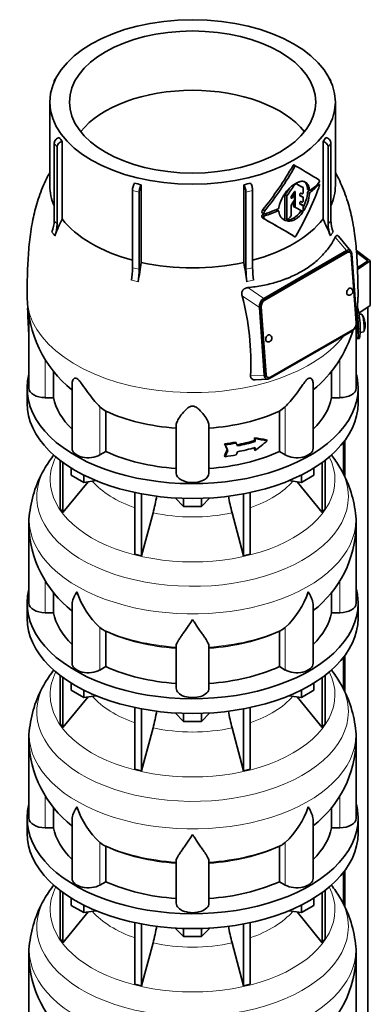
# Model space of a CAD drawing. Header units: millimetres. Extents: x 160 to 756, y -1422 to 1490.
# Tile 6 of 17: x 564 to 756, y -816 to -274. Entities that reach past the tile are written whole.
import ezdxf

# ---------------------------------------------------------------- set-up
doc = ezdxf.new("R2010")
doc.units = ezdxf.units.MM
for name, color, linetype in [('LOW_134-6', 7, 'Continuous'), ('M5X8_UNI7687', 7, 'Continuous'), ('VSI134_DIFFUSORE', 7, 'Continuous'), ('VSI134_TERMINALE', 7, 'Continuous'), ('VSI134_TESTATA', 7, 'Continuous')]:
    doc.layers.add(name, color=color, linetype=linetype)

# ---------------------------------------------------------------- blocks, each defined once
blk = doc.blocks.new('SE4')
at = {"layer": 'LOW_134-6', "color": 7, "linetype": 'Continuous', "lineweight": 35}
for p, q in [((755.04, -1155.12), (755.04, -432.18)), ((741.54, -506.69), (741.54, -523.98)), ((742.3, -505.7), (742.3, -525.54)), ((741.54, -625.08), (741.54, -642.37)), ((742.3, -624.09), (742.3, -643.93)), ((742.3, -742.48), (742.3, -762.32)), ((741.54, -743.47), (741.54, -760.77))]:
    blk.add_line(p, q, dxfattribs=at)
at = {"layer": 'M5X8_UNI7687', "color": 7, "linetype": 'Continuous', "lineweight": 35}
for p, q in [((751.43, -436.03), (750.13, -436.15)), ((750.7, -446.11), (752.63, -445.82))]:
    blk.add_line(p, q, dxfattribs=at)
for centre, radius, start, end in [((743.52, -441.97), 10, 16.6957, 35.0127), ((743.52, -441.97), 10, 338.98, 357.2751), ((743.52, -441.97), 10, 12.5976, 13.5278), ((1119.62, -385.41), 370.34, 188.5064, 188.6141)]:
    blk.add_arc(centre, radius, start, end, dxfattribs=at)
for centre, major_axis, ratio, start_param, end_param in [((752.03, -440.93), (0.6, -4.89), 0.169759, 0.004788, 3.136805), ((743.5, -441.88), (-9.78, -2.08), 0.810411, 3.163117, 3.206609), ((743.53, -442.09), (-9.94, -1.06), 0.589949, 3.053564, 3.168123), ((745.04, -439.97), (7.36, -5.62), 0.747167, 0.443437, 0.593129)]:
    blk.add_ellipse(centre, major_axis=major_axis, ratio=ratio, start_param=start_param, end_param=end_param, dxfattribs=at)
at = {"layer": 'VSI134_DIFFUSORE', "color": 7, "linetype": 'Continuous', "lineweight": 35}
for p, q in [((567.62, -476.88), (567.62, -485.05)), ((749.62, -485.05), (749.62, -476.88)), ((585.79, -516.55), (585.79, -543.23)), ((587.32, -517.7), (587.32, -545.36)), ((729.91, -517.7), (729.91, -545.36)), ((731.44, -516.55), (731.44, -543.23)), ((591.86, -524.81), (591.86, -520.75)), ((598.8, -528.82), (591.86, -524.81)), ((598.8, -528.82), (598.8, -524.64)), ((718.43, -528.82), (718.43, -524.64)), ((725.37, -524.81), (718.43, -528.82)), ((725.37, -524.81), (725.37, -520.75)), ((587.32, -545.36), (601.18, -528.45)), ((605.62, -527.76), (598.8, -528.82)), ((718.43, -528.82), (711.61, -527.76)), ((716.05, -528.45), (729.91, -545.36)), ((626.92, -534.3), (626.92, -568.23)), ((630.61, -535.04), (630.61, -569.11)), ((686.62, -535.04), (686.62, -569.11)), ((690.31, -534.3), (690.31, -568.23)), ((653.71, -541.95), (649.06, -537.3)), ((653.71, -541.95), (653.71, -537.51)), ((663.52, -541.95), (653.71, -541.95)), ((668.17, -537.3), (663.52, -541.95)), ((663.52, -541.95), (663.52, -537.51)), ((585.79, -543.23), (587.32, -545.36)), ((630.61, -569.11), (636.89, -545.49)), ((680.34, -545.49), (686.62, -569.11)), ((729.91, -545.36), (731.44, -543.23)), ((568.62, -552.22), (568.62, -595.28)), ((748.62, -595.28), (748.62, -552.22)), ((626.92, -568.23), (630.61, -569.11)), ((686.62, -569.11), (690.31, -568.23)), ((582.14, -600.47), (582.14, -589.08)), ((735.09, -589.1), (735.09, -600.47)), ((567.62, -595.28), (567.62, -603.44)), ((592.34, -596.21), (592.34, -628.34)), ((724.89, -628.34), (724.89, -596.2)), ((749.62, -603.44), (749.62, -595.28)), ((577.62, -600.47), (582.14, -600.47)), ((735.09, -600.47), (739.62, -600.47)), ((609.13, -609.72), (607.7, -608.67)), ((610.91, -630.17), (610.91, -610.69)), ((706.33, -610.69), (706.33, -630.17)), ((709.53, -608.67), (708.11, -609.72)), ((649.62, -642.04), (649.62, -618.69)), ((667.62, -642.04), (667.62, -618.69)), ((607.7, -632.02), (610.91, -630.17)), ((706.33, -630.17), (709.53, -632.02)), ((585.79, -634.94), (585.79, -661.62)), ((587.32, -636.09), (587.32, -663.75)), ((591.86, -643.2), (591.86, -639.15)), ((725.37, -643.2), (725.37, -639.15)), ((729.91, -636.09), (729.91, -663.75)), ((731.44, -634.94), (731.44, -661.62)), ((598.8, -647.21), (591.86, -643.2)), ((598.8, -647.21), (598.8, -643.03)), ((718.43, -647.21), (718.43, -643.03)), ((725.37, -643.2), (718.43, -647.21)), ((587.32, -663.75), (601.18, -646.84)), ((605.62, -646.15), (598.8, -647.21)), ((718.43, -647.21), (711.61, -646.15)), ((716.05, -646.84), (729.91, -663.75)), ((626.92, -652.69), (626.92, -686.62)), ((630.61, -653.43), (630.61, -687.5)), ((653.71, -660.34), (649.06, -655.69)), ((653.71, -660.34), (653.71, -655.9)), ((668.17, -655.69), (663.52, -660.34)), ((663.52, -660.34), (663.52, -655.9)), ((686.62, -653.43), (686.62, -687.5)), ((690.31, -652.69), (690.31, -686.62)), ((663.52, -660.34), (653.71, -660.34)), ((585.79, -661.62), (587.32, -663.75)), ((630.61, -687.5), (636.89, -663.88)), ((680.34, -663.88), (686.62, -687.5)), ((729.91, -663.75), (731.44, -661.62)), ((568.62, -670.61), (568.62, -713.67)), ((748.62, -713.67), (748.62, -670.61)), ((626.92, -686.62), (630.61, -687.5)), ((686.62, -687.5), (690.31, -686.62)), ((582.14, -718.86), (582.14, -707.47)), ((735.09, -707.49), (735.09, -718.86)), ((567.62, -713.67), (567.62, -721.83)), ((592.34, -714.6), (592.34, -746.74)), ((724.89, -746.74), (724.89, -714.6)), ((749.62, -721.83), (749.62, -713.67)), ((577.62, -718.86), (582.14, -718.86)), ((735.09, -718.86), (739.62, -718.86)), ((609.13, -728.11), (607.7, -727.06)), ((610.91, -748.56), (610.91, -729.08)), ((706.33, -729.08), (706.33, -748.56)), ((709.53, -727.06), (708.11, -728.11)), ((649.62, -760.43), (649.62, -737.09)), ((667.62, -760.43), (667.62, -737.09)), ((585.79, -753.33), (585.79, -780.01)), ((607.7, -750.41), (610.91, -748.56)), ((706.33, -748.56), (709.53, -750.41)), ((731.44, -753.33), (731.44, -780.01)), ((587.32, -754.48), (587.32, -782.15)), ((591.86, -761.59), (591.86, -757.54)), ((725.37, -761.59), (725.37, -757.54)), ((729.91, -754.48), (729.91, -782.15)), ((598.8, -765.6), (591.86, -761.59)), ((598.8, -765.6), (598.8, -761.43)), ((718.43, -765.6), (718.43, -761.43)), ((725.37, -761.59), (718.43, -765.6)), ((587.32, -782.15), (601.18, -765.23)), ((605.62, -764.54), (598.8, -765.6)), ((718.43, -765.6), (711.61, -764.54)), ((716.05, -765.23), (729.91, -782.15)), ((626.92, -771.08), (626.92, -805.01)), ((630.61, -771.82), (630.61, -805.89)), ((653.71, -778.73), (649.06, -774.08)), ((653.71, -778.73), (653.71, -774.3)), ((668.17, -774.08), (663.52, -778.73)), ((663.52, -778.73), (663.52, -774.3)), ((686.62, -771.82), (686.62, -805.89)), ((690.31, -771.08), (690.31, -805.01)), ((585.79, -780.01), (587.32, -782.15)), ((663.52, -778.73), (653.71, -778.73)), ((729.91, -782.15), (731.44, -780.01)), ((630.61, -805.89), (636.89, -782.27)), ((680.34, -782.27), (686.62, -805.89)), ((568.62, -789), (568.62, -832.06)), ((748.62, -832.06), (748.62, -789)), ((626.92, -805.01), (630.61, -805.89)), ((686.62, -805.89), (690.31, -805.01))]:
    blk.add_line(p, q, dxfattribs=at)
at = {"layer": 'VSI134_DIFFUSORE', "color": 4, "linetype": 'Continuous', "lineweight": 9}
for p, q in [((577.62, -600.47), (577.62, -582.86)), ((739.62, -600.47), (739.62, -582.81)), ((607.7, -632.02), (607.7, -608.67)), ((709.53, -632.02), (709.53, -608.67)), ((577.62, -718.86), (577.62, -701.25)), ((739.62, -718.86), (739.62, -701.2)), ((607.7, -750.41), (607.7, -727.06)), ((709.53, -750.41), (709.53, -727.06))]:
    blk.add_line(p, q, dxfattribs=at)
at = {"layer": 'VSI134_DIFFUSORE', "color": 7, "linetype": 'Continuous', "lineweight": 35}
for centre, radius, start, end in [((637.31, -555.86), 69.36, 142.3244, 149.3385), ((680.38, -555.56), 68.83, 30.649, 37.5556), ((631.27, -552.9), 62.67, 148.858, 173.4063), ((686.45, -552.65), 62.12, 6.3551, 31.1723), ((547.05, -521.18), 93.08, 344.857, 350.7345), ((768.87, -521.38), 91.75, 189.2948, 195.2315), ((600.7, -550.99), 32.1, 170.5221, 182.5519), ((705.07, -551.26), 43.51, 358.7333, 7.2617), ((629.88, -550.99), 61.26, 181.3354, 232.1401), ((687.45, -551.07), 61.13, 307.8454, 358.9174), ((640.21, -573.71), 47.73, 198.6373, 227.0857), ((677.03, -573.71), 47.73, 312.9143, 341.3628), ((617.04, -597.33), 14.7, 237.4509, 245.3566), ((700.2, -597.33), 14.7, 294.6434, 302.5491), ((637.31, -674.25), 69.36, 142.3244, 149.3385), ((680.38, -673.95), 68.83, 30.649, 37.5556), ((631.27, -671.29), 62.67, 148.858, 173.4063), ((686.45, -671.04), 62.12, 6.3551, 31.1723), ((547.05, -639.57), 93.08, 344.857, 350.7345), ((768.87, -639.78), 91.75, 189.2948, 195.2315), ((600.7, -669.38), 32.1, 170.5221, 182.5519), ((705.07, -669.65), 43.51, 358.7333, 7.2617), ((629.88, -669.38), 61.26, 181.3354, 232.1401), ((687.45, -669.46), 61.13, 307.8454, 358.9174), ((640.21, -692.11), 47.73, 198.6373, 227.0857), ((677.03, -692.11), 47.73, 312.9143, 341.3628), ((617.04, -715.72), 14.7, 237.4509, 245.3566), ((700.2, -715.72), 14.7, 294.6434, 302.5491), ((637.31, -792.64), 69.36, 142.3244, 149.3385), ((680.38, -792.35), 68.83, 30.649, 37.5556), ((631.27, -789.68), 62.67, 148.858, 173.4063), ((686.45, -789.43), 62.12, 6.3551, 31.1723), ((547.05, -757.96), 93.08, 344.857, 350.7345), ((768.87, -758.17), 91.75, 189.2948, 195.2315), ((600.7, -787.77), 32.1, 170.5221, 182.5519), ((705.07, -788.05), 43.51, 358.7333, 7.2617), ((629.88, -787.77), 61.26, 181.3354, 232.1401), ((687.45, -787.85), 61.13, 307.8454, 358.9174)]:
    blk.add_arc(centre, radius, start, end, dxfattribs=at)
for centre, major_axis, start_param, end_param in [((658.62, -476.88), (91, 0), 2.993207, 6.283185), ((658.62, -476.88), (91, 0), 0, 0.148386), ((658.62, -485.05), (-91, 0), 0, 3.141593), ((658.62, -595.28), (91, 0), 2.993207, 6.283185), ((658.62, -595.28), (91, 0), 0, 0.148386), ((577.62, -595.28), (9, 0), 3.141593, 4.712389), ((739.62, -595.28), (-9, 0), 1.570796, 3.141593), ((658.62, -595.28), (-77, 0), 0.117151, 0.534109), ((658.62, -595.28), (77, 0), 5.749077, 6.166034), ((658.62, -603.44), (-91, 0), 0, 3.141593), ((658.62, -575.8), (-77, 0), 0.902549, 1.453645), ((658.62, -575.8), (77, 0), 4.82954, 5.380636), ((601.34, -628.34), (9, 0), 3.141593, 5.497787), ((715.89, -628.34), (-9, 0), 0.785398, 3.141593), ((658.62, -595.28), (-77, 0), 0.902549, 1.453645), ((658.62, -595.28), (77, 0), 4.82954, 5.380636), ((658.62, -642.04), (-9, 0), 0, 3.141593), ((658.62, -713.67), (91, 0), 2.993207, 6.283185), ((658.62, -713.67), (91, 0), 0, 0.148386), ((577.62, -713.67), (9, 0), 3.141593, 4.712389), ((739.62, -713.67), (-9, 0), 1.570796, 3.141593), ((658.62, -713.67), (-77, 0), 0.117151, 0.534109), ((658.62, -713.67), (77, 0), 5.749077, 6.166034), ((658.62, -721.83), (-91, 0), 0, 3.141593), ((658.62, -694.19), (-77, 0), 0.902549, 1.453645), ((658.62, -694.19), (77, 0), 4.82954, 5.380636), ((601.34, -746.74), (9, 0), 3.141593, 5.497787), ((715.89, -746.74), (-9, 0), 0.785398, 3.141593), ((658.62, -713.67), (-77, 0), 0.902549, 1.453645), ((658.62, -713.67), (77, 0), 4.82954, 5.380636), ((658.62, -760.43), (-9, 0), 0, 3.141593)]:
    blk.add_ellipse(centre, major_axis=major_axis, ratio=0.57735, start_param=start_param, end_param=end_param, dxfattribs=at)
at = {"layer": 'VSI134_DIFFUSORE', "color": 4, "linetype": 'Continuous', "lineweight": 9}
for centre, major_axis, start_param, end_param in [((658.62, -527.31), (-78.3, 0), 0, 3.425204), ((658.62, -527.31), (-78.3, 0), 5.999574, 6.283185), ((658.62, -536.5), (85.67, 0), 2.812638, 6.283185), ((658.62, -536.5), (85.67, 0), 0, 0.329038), ((658.62, -512.19), (-61.63, 0), 0.463231, 1.030574), ((658.62, -512.19), (61.63, 0), 5.252612, 5.819954), ((658.62, -549.26), (-89.83, 0), 6.215332, 6.283185), ((658.62, -549.26), (-89.83, 0), 0, 3.208843), ((658.62, -512.19), (-61.63, 0), 1.210556, 1.931037), ((658.62, -573.8), (-79.5, 0), 0.898849, 1.457346), ((658.62, -573.8), (79.5, 0), 4.82584, 5.384336), ((658.62, -645.7), (-78.3, 0), 0, 3.425204), ((658.62, -645.7), (-78.3, 0), 5.999574, 6.283185), ((658.62, -654.89), (85.67, 0), 2.812638, 6.283185), ((658.62, -654.89), (85.67, 0), 0, 0.329038), ((658.62, -630.58), (-61.63, 0), 0.463231, 1.030574), ((658.62, -630.58), (61.63, 0), 5.252612, 5.819954), ((658.62, -667.65), (-89.83, 0), 6.215332, 6.283185), ((658.62, -667.65), (-89.83, 0), 0, 3.208843), ((658.62, -630.58), (-61.63, 0), 1.210556, 1.931037), ((658.62, -692.19), (-79.5, 0), 0.898849, 1.457346), ((658.62, -692.19), (79.5, 0), 4.82584, 5.384336), ((658.62, -764.09), (-78.3, 0), 0, 3.425204), ((658.62, -764.09), (-78.3, 0), 5.999574, 6.283185), ((658.62, -773.29), (85.67, 0), 2.812638, 6.283185), ((658.62, -773.29), (85.67, 0), 0, 0.329038), ((658.62, -748.98), (-61.63, 0), 0.463231, 1.030574), ((658.62, -748.98), (61.63, 0), 5.252612, 5.819954), ((658.62, -786.04), (-89.83, 0), 6.215332, 6.283185), ((658.62, -786.04), (-89.83, 0), 0, 3.208843), ((658.62, -748.98), (-61.63, 0), 1.210556, 1.931037)]:
    blk.add_ellipse(centre, major_axis=major_axis, ratio=0.57735, start_param=start_param, end_param=end_param, dxfattribs=at)
at = {"layer": 'VSI134_DIFFUSORE', "color": 7, "linetype": 'Continuous', "lineweight": 35}
for points, knots in [([(592.34, -596.22), (592.34, -596.05), (592.35, -595.89), (592.43, -594.7), (592.72, -593.65), (593.39, -591.98), (593.65, -591.41), (594.11, -590.51), (594.27, -590.21), (594.52, -589.75), (594.65, -589.52), (594.79, -589.28), (594.88, -589.13), (594.93, -589.05), (594.98, -588.97)], [0.4586292, 0.4586292, 0.4586292, 0.4586292, 0.5, 0.5, 0.75, 0.75, 0.875, 0.875, 0.9375, 0.9375, 0.96875, 0.984375, 0.984375, 1, 1, 1, 1]), ([(724.89, -596.22), (724.89, -596.06), (724.89, -595.9), (724.84, -595.24), (724.75, -594.73), (724.48, -593.67), (724.3, -593.12), (723.85, -591.99), (723.58, -591.41), (723.13, -590.52), (722.97, -590.22), (722.71, -589.75), (722.62, -589.6), (722.44, -589.28), (722.35, -589.13), (722.26, -588.97)], [0.4604904, 0.4604904, 0.4604904, 0.4604904, 0.5, 0.5, 0.625, 0.625, 0.75, 0.75, 0.875, 0.875, 0.9375, 0.9375, 0.96875, 0.96875, 1, 1, 1, 1]), ([(658.62, -604.19), (658.48, -604.4), (658.35, -604.61), (658.08, -605.03), (657.95, -605.24), (657.55, -605.86), (657.29, -606.26), (656.5, -607.45), (655.99, -608.22), (654.97, -609.7), (654.48, -610.41), (653.53, -611.76), (653.08, -612.4), (652.23, -613.62), (651.84, -614.2), (651.3, -615.02), (651.13, -615.29), (650.8, -615.81), (650.65, -616.06), (650.24, -616.78), (650.02, -617.21), (649.71, -618.01), (649.62, -618.37), (649.62, -618.69)], [0, 0, 0, 0, 0.03125, 0.03125, 0.0625, 0.0625, 0.125, 0.125, 0.25, 0.25, 0.375, 0.375, 0.5, 0.5, 0.625, 0.625, 0.6875, 0.6875, 0.75, 0.75, 0.875, 0.875, 1, 1, 1, 1]), ([(667.62, -618.69), (667.62, -618.37), (667.53, -618.01), (667.21, -617.22), (666.99, -616.78), (666.58, -616.06), (666.43, -615.81), (666.11, -615.29), (665.94, -615.03), (665.4, -614.21), (665, -613.63), (664.15, -612.41), (663.7, -611.76), (662.76, -610.41), (662.26, -609.7), (661.25, -608.22), (660.73, -607.46), (659.94, -606.26), (659.68, -605.86), (659.28, -605.24), (659.15, -605.03), (658.88, -604.61), (658.75, -604.4), (658.62, -604.19)], [0, 0, 0, 0, 0.125, 0.125, 0.25, 0.25, 0.3125, 0.3125, 0.375, 0.375, 0.5, 0.5, 0.625, 0.625, 0.75, 0.75, 0.875, 0.875, 0.9375, 0.9375, 0.96875, 0.96875, 1, 1, 1, 1]), ([(592.34, -714.61), (592.34, -714.45), (592.35, -714.28), (592.43, -713.1), (592.72, -712.05), (593.39, -710.37), (593.65, -709.8), (594.11, -708.91), (594.27, -708.61), (594.52, -708.14), (594.65, -707.91), (594.79, -707.68), (594.88, -707.52), (594.93, -707.44), (594.98, -707.36)], [0.4586292, 0.4586292, 0.4586292, 0.4586292, 0.5, 0.5, 0.75, 0.75, 0.875, 0.875, 0.9375, 0.9375, 0.96875, 0.984375, 0.984375, 1, 1, 1, 1]), ([(724.89, -714.61), (724.89, -714.45), (724.89, -714.3), (724.84, -713.64), (724.75, -713.12), (724.48, -712.06), (724.3, -711.51), (723.85, -710.38), (723.58, -709.81), (723.13, -708.91), (722.97, -708.61), (722.71, -708.15), (722.62, -707.99), (722.44, -707.68), (722.35, -707.52), (722.26, -707.36)], [0.4604904, 0.4604904, 0.4604904, 0.4604904, 0.5, 0.5, 0.625, 0.625, 0.75, 0.75, 0.875, 0.875, 0.9375, 0.9375, 0.96875, 0.96875, 1, 1, 1, 1]), ([(658.62, -722.58), (658.48, -722.79), (658.35, -723), (658.08, -723.42), (657.95, -723.63), (657.55, -724.25), (657.29, -724.65), (656.5, -725.84), (655.99, -726.61), (654.97, -728.09), (654.48, -728.8), (653.53, -730.15), (653.08, -730.8), (652.23, -732.02), (651.84, -732.6), (651.3, -733.42), (651.13, -733.68), (650.8, -734.2), (650.65, -734.45), (650.24, -735.17), (650.02, -735.61), (649.71, -736.41), (649.62, -736.77), (649.62, -737.09)], [0, 0, 0, 0, 0.03125, 0.03125, 0.0625, 0.0625, 0.125, 0.125, 0.25, 0.25, 0.375, 0.375, 0.5, 0.5, 0.625, 0.625, 0.6875, 0.6875, 0.75, 0.75, 0.875, 0.875, 1, 1, 1, 1]), ([(667.62, -737.09), (667.62, -736.77), (667.53, -736.41), (667.21, -735.61), (666.99, -735.17), (666.58, -734.45), (666.43, -734.2), (666.11, -733.68), (665.94, -733.42), (665.4, -732.6), (665, -732.02), (664.15, -730.8), (663.7, -730.16), (662.76, -728.8), (662.26, -728.09), (661.25, -726.61), (660.73, -725.85), (659.94, -724.66), (659.68, -724.25), (659.28, -723.63), (659.15, -723.42), (658.88, -723), (658.75, -722.79), (658.62, -722.58)], [0, 0, 0, 0, 0.125, 0.125, 0.25, 0.25, 0.3125, 0.3125, 0.375, 0.375, 0.5, 0.5, 0.625, 0.625, 0.75, 0.75, 0.875, 0.875, 0.9375, 0.9375, 0.96875, 0.96875, 1, 1, 1, 1])]:
    blk.add_open_spline(points, degree=3, knots=knots, dxfattribs=at)
at = {"layer": 'VSI134_TERMINALE', "color": 7, "linetype": 'Continuous', "lineweight": 35}
for p, q in [((748.71, -400.99), (756.33, -406.83)), ((755.04, -406.8), (748.79, -402.01)), ((749.28, -410.63), (755.04, -406.8)), ((756.33, -406.83), (749.31, -411.49)), ((756.33, -431.32), (756.33, -406.83)), ((756.33, -431.32), (750.01, -435.52)), ((749.73, -445.84), (749.73, -444.2)), ((750.72, -445.76), (750.72, -444.12)), ((749.12, -449.67), (750.11, -449.59))]:
    blk.add_line(p, q, dxfattribs=at)
at = {"layer": 'VSI134_TERMINALE', "color": 4, "linetype": 'Continuous', "lineweight": 9}
for p, q in [((749.73, -444.2), (750.72, -444.12)), ((750.72, -445.76), (749.73, -445.84))]:
    blk.add_line(p, q, dxfattribs=at)
at = {"layer": 'VSI134_TERMINALE', "color": 7, "linetype": 'Continuous', "lineweight": 35}
for centre, radius, start, end in [((712.1, -442.99), 38.63, 358.3189, 15.9677), ((712.85, -442.85), 36.9, 357.8966, 10.497)]:
    blk.add_arc(centre, radius, start, end, dxfattribs=at)
for points, knots in [([(748.62, -449.24), (748.68, -449.33), (748.74, -449.4), (748.9, -449.58), (748.99, -449.65), (749.17, -449.68), (749.25, -449.63), (749.39, -449.43), (749.45, -449.27), (749.53, -448.95), (749.55, -448.83), (749.59, -448.56), (749.63, -448.27), (749.66, -447.94), (749.68, -447.57), (749.69, -447.38), (749.72, -446.77), (749.73, -446.32), (749.73, -445.84)], [0.189779, 0.189779, 0.189779, 0.189779, 0.25, 0.25, 0.375, 0.375, 0.5, 0.5, 0.625, 0.625, 0.6875, 0.6875, 0.75, 0.8125, 0.8125, 0.875, 0.875, 1, 1, 1, 1]), ([(750.72, -445.76), (750.72, -446.24), (750.71, -446.68), (750.68, -447.29), (750.67, -447.48), (750.65, -447.85), (750.64, -448.02), (750.59, -448.49), (750.54, -448.76), (750.44, -449.18), (750.38, -449.35), (750.25, -449.53), (750.19, -449.58), (750.12, -449.59)], [0, 0, 0, 0, 0.125, 0.125, 0.1875, 0.1875, 0.25, 0.25, 0.375, 0.375, 0.5, 0.5, 0.6059848, 0.6059848, 0.6059848, 0.6059848])]:
    blk.add_open_spline(points, degree=3, knots=knots, dxfattribs=at)
at = {"layer": 'VSI134_TESTATA', "color": 7, "linetype": 'Continuous', "lineweight": 35}
for p, q in [((582.55, -308.08), (582.55, -308.09)), ((583.5, -306.14), (582.89, -306.99)), ((734.34, -306.99), (733.73, -306.14)), ((734.68, -308.09), (734.68, -308.08)), ((580.12, -319.3), (580.12, -365.3)), ((737.12, -365.3), (737.12, -319.3)), ((586.88, -340.97), (586.88, -383.71)), ((730.35, -383.71), (730.35, -340.97)), ((582.55, -384.5), (582.55, -341.96)), ((584.09, -344.09), (584.09, -386.64)), ((733.15, -386.64), (733.15, -344.09)), ((734.68, -341.96), (734.68, -384.5)), ((715.44, -354.56), (714.37, -353.95)), ((625.58, -410.59), (625.58, -368.05)), ((630.43, -364.87), (630.43, -407.61)), ((686.8, -407.61), (686.8, -364.87)), ((691.65, -368.05), (691.65, -410.59)), ((719.39, -366.42), (718.32, -365.81)), ((719.48, -369.14), (719.48, -366.65)), ((721.95, -367.49), (723.02, -368.11)), ((728.3, -364.67), (727.57, -364.25)), ((629.28, -368.93), (629.28, -411.48)), ((687.96, -411.48), (687.96, -368.93)), ((709.41, -370.53), (709.41, -383.39)), ((710.48, -384), (710.48, -371.14)), ((712.79, -372.06), (712.79, -371.64)), ((714.59, -370.78), (713.61, -370.22)), ((714.04, -369.57), (714.04, -370.46)), ((714.69, -373.12), (714.69, -371.01)), ((715.1, -377.23), (715.1, -368.82)), ((717.59, -370.71), (717.59, -370.14)), ((719.39, -371.66), (718.32, -371.05)), ((719.48, -373.7), (719.48, -371.88)), ((697.26, -378.55), (698.36, -379.19)), ((705.93, -379.23), (704.86, -378.61)), ((706.06, -377.45), (706.05, -377.63)), ((706.05, -379.45), (706.06, -379.63)), ((712.79, -381.77), (712.79, -376.24)), ((714.04, -374.25), (714.04, -376.62)), ((714.15, -376.85), (715.21, -377.46)), ((717.59, -375.25), (717.59, -374.68)), ((719.39, -376.24), (718.32, -375.62)), ((719.48, -378.84), (719.48, -376.46)), ((696.83, -380.29), (697.93, -380.93)), ((697.27, -383.17), (698.37, -383.8)), ((745.67, -401.33), (738.77, -393.12)), ((697.79, -427.39), (743.3, -401.12)), ((743.23, -402.03), (697.98, -428.16)), ((743.58, -402.2), (698.33, -428.33)), ((745.06, -402.04), (744.71, -401.87)), ((748.6, -440.87), (745.89, -403.52)), ((746.24, -402.96), (748.96, -440.3)), ((698.04, -469.7), (695.33, -432.35)), ((696.04, -431.93), (698.75, -469.28)), ((696.39, -432.1), (699.1, -469.45)), ((568.62, -437.57), (568.62, -476.88)), ((748.62, -476.88), (748.62, -442.55)), ((746.5, -445.26), (700.99, -471.54)), ((701.41, -470.77), (746.66, -444.65)), ((582.14, -482.08), (582.14, -467.34)), ((699.58, -470.77), (699.93, -470.94)), ((735.09, -467.34), (735.09, -482.08)), ((592.34, -474.45), (592.34, -509.95)), ((693.09, -472.27), (699.92, -471.89)), ((724.89, -509.95), (724.89, -474.43)), ((582.14, -482.08), (577.62, -482.08)), ((739.62, -482.08), (735.09, -482.08)), ((709.53, -487.12), (706.33, -489.58)), ((610.91, -511.78), (610.91, -489.58)), ((706.33, -489.58), (706.33, -511.78)), ((649.62, -523.65), (649.62, -497.14)), ((667.62, -523.65), (667.62, -497.14)), ((692.64, -505.74), (692.64, -504.11)), ((692.64, -504.11), (693.02, -504.64)), ((676.14, -507.52), (676.53, -508.06)), ((682.21, -506.55), (682.6, -507.08)), ((692.64, -505.74), (693.02, -506.28)), ((693.02, -504.64), (693.02, -506.28)), ((693.02, -509.54), (693.02, -511.18)), ((699.24, -505.26), (699.63, -505.8)), ((610.91, -511.78), (607.7, -513.63)), ((676.14, -514.05), (676.53, -514.59)), ((677.57, -510.58), (677.96, -511.12)), ((692.64, -510.64), (692.64, -509.65)), ((692.64, -510.64), (693.02, -511.18)), ((709.53, -513.63), (706.33, -511.78))]:
    blk.add_line(p, q, dxfattribs=at)
at = {"layer": 'VSI134_TESTATA', "color": 4, "linetype": 'Continuous', "lineweight": 9}
for p, q in [((584.09, -344.09), (582.55, -341.96)), ((734.68, -341.96), (733.15, -344.09)), ((714.93, -354.85), (713.87, -354.24)), ((629.28, -368.93), (625.58, -368.05)), ((691.65, -368.05), (687.96, -368.93)), ((714.64, -364.96), (714.34, -364.78)), ((714.87, -364.74), (714.61, -364.59)), ((714.75, -368.62), (715.1, -368.82)), ((715.48, -364.39), (715.23, -364.24)), ((715.73, -364.36), (715.38, -364.16)), ((719.39, -366.42), (718.32, -365.81)), ((722.93, -367.93), (721.86, -367.32)), ((723.23, -369.1), (722.16, -368.48)), ((728.12, -364.74), (727.46, -364.36)), ((710.48, -371.14), (709.41, -370.53)), ((710.62, -370.76), (709.55, -370.14)), ((712.79, -371.72), (713.38, -372.06)), ((714.11, -371.01), (713.37, -370.58)), ((719.37, -371.65), (718.31, -371.04)), ((722.93, -369.69), (721.86, -369.07)), ((705.64, -379.24), (704.58, -378.62)), ((715.1, -377.23), (714.04, -376.62)), ((719.37, -376.23), (718.31, -375.62)), ((719.48, -378.5), (720.01, -378.8)), ((697.76, -382.57), (696.66, -381.93)), ((697.8, -380.63), (696.7, -380)), ((698.21, -382), (697.11, -381.37)), ((708.79, -384.01), (709.86, -384.62)), ((709.41, -383.39), (710.48, -384)), ((710.89, -384.82), (711.02, -384.9)), ((714.12, -383.17), (715.18, -383.78)), ((718.04, -379.59), (719.1, -380.2)), ((581.63, -391.33), (581.25, -390.84)), ((581.63, -391.33), (582.79, -392.97)), ((734.82, -392.41), (734.45, -392.97)), ((734.82, -392.41), (735.98, -390.84)), ((737.07, -393.71), (743.3, -401.12)), ((743.58, -402.2), (743.23, -402.03)), ((625.96, -417.55), (625.04, -417.37)), ((689.41, -418), (692.19, -417.37)), ((625.96, -417.55), (628.74, -418.25)), ((689.41, -418), (688.5, -418.25)), ((697.79, -427.39), (688.98, -421.47)), ((695.33, -432.35), (685.85, -425.98)), ((698.33, -428.33), (697.98, -428.16)), ((696.39, -432.1), (696.04, -431.93)), ((568.55, -446.75), (568.62, -446.75)), ((748.62, -446.75), (748.68, -446.75)), ((577.62, -482.08), (577.62, -460.92)), ((739.62, -482.08), (739.62, -460.92)), ((690.53, -470.12), (698.04, -469.7)), ((699.1, -469.45), (698.75, -469.28)), ((607.7, -513.63), (607.7, -487.12)), ((709.53, -513.63), (709.53, -487.12))]:
    blk.add_line(p, q, dxfattribs=at)
at = {"layer": 'VSI134_TESTATA', "color": 7, "linetype": 'Continuous', "lineweight": 35}
for centre, radius, start, end in [((617.51, -317.38), 38.66, 213.7109, 217.6034), ((699.72, -317.38), 38.66, 322.3966, 326.2891), ((547.41, -258.37), 192.09, 321.2685, 330.0618), ((545.26, -257.15), 195.79, 321.4403, 330.0659), ((727.93, -362.22), 0.189, 48.4238, 58.9517), ((727.32, -363.01), 1.05, 319.4362, 2.2381), ((656, -249.8), 117.87, 255.627, 257.474), ((661.23, -249.8), 117.87, 282.526, 284.373), ((726.04, -381.28), 20.34, 131.4374, 169.1268), ((715.24, -365.34), 0.701, 121.3426, 147.4783), ((715.63, -364.59), 0.25, 66.4547, 125.8549), ((722.79, -369.16), 0.93, 132.5622, 174.2913), ((722.53, -364.53), 5.86, 340.0202, 355.9303), ((710.1, -370.56), 0.683, 142.6702, 177.4199), ((711.16, -371.17), 0.685, 142.728, 177.4247), ((713.5, -371.67), 0.71, 144.7473, 177.5843), ((713.95, -373.09), 0.742, 324.5379, 357.5626), ((700.04, -367.1), 21.91, 333.0686, 354.8481), ((701.17, -367.72), 21.85, 329.5363, 354.8235), ((723.86, -369.78), 0.927, 132.3786, 174.2656), ((699.43, -380.23), 2.74, 142.4032, 175.1746), ((700.56, -380.87), 2.77, 142.6885, 175.0994), ((705.35, -377.55), 0.701, 294.3064, 353.4391), ((713.5, -376.27), 0.719, 143.3889, 177.4377), ((565.59, -384.32), 16.97, 337.4174, 359.3951), ((784.27, -476.5), 218.11, 154.8225, 157.4837), ((697.31, -381.99), 0.65, 107.3621, 174.8958), ((698.41, -382.62), 0.652, 107.6582, 174.966), ((-424.97, -2327.41), 2244.89, 59.51557, 59.98785), ((-425.49, -2330.74), 2248.03, 59.51593, 60.00441), ((711.78, -379.22), 5.74, 184.0787, 250.4321), ((710.33, -377.32), 6.98, 274.5485, 302.9777), ((711.4, -377.99), 6.92, 266.8484, 303.1454), ((712.06, -381.74), 0.729, 320.6246, 357.2202), ((707.8, -372.32), 12.56, 300.2581, 324.6507), ((708.85, -372.91), 12.58, 300.2436, 324.5986), ((532.96, -476.5), 218.11, 22.5163, 25.1775), ((751.65, -384.32), 16.97, 180.6049, 202.5826), ((567.12, -386.46), 16.97, 337.4174, 359.3951), ((750.12, -386.46), 16.97, 180.6049, 202.5826), ((578.46, -410.26), 47.12, 351.3197, 359.5934), ((1256.95, -512.86), 635.3, 170.4635, 171.43609), ((582.16, -411.14), 47.12, 351.3197, 359.5934), ((60.28, -512.86), 635.3, 8.56391, 9.5365), ((735.08, -411.14), 47.12, 180.4066, 188.6803), ((738.77, -410.26), 47.12, 180.4066, 188.6803), ((744.77, -423.63), 2, 0, 64.5303), ((634.85, -425.9), 67.17, 180.7065, 230.6512), ((545.8, -463.13), 144.9, 357.233, 14.8561), ((744.77, -423.63), 2, 244.5303, 0), ((682.3, -425.84), 67.26, 350.5052, 359.2468), ((700.22, -449.35), 2, 244.5303, 0), ((700.22, -449.35), 2, 0, 64.5303), ((682.3, -425.84), 67.26, 309.3719, 343.7413), ((619.36, -475.29), 16.6, 225.4083, 239.3884)]:
    blk.add_arc(centre, radius, start, end, dxfattribs=at)
at = {"layer": 'VSI134_TESTATA', "color": 4, "linetype": 'Continuous', "lineweight": 9}
for centre, radius, start, end in [((553.77, -406.77), 36.39, 33.5892, 37.725), ((763.46, -406.77), 36.39, 142.275, 146.4108), ((616.81, -455.44), 45.69, 74.1676, 78.9335), ((700.42, -455.44), 45.69, 101.0665, 105.8324)]:
    blk.add_arc(centre, radius, start, end, dxfattribs=at)
at = {"layer": 'VSI134_TESTATA', "color": 7, "linetype": 'Continuous', "lineweight": 35}
for major_axis in [(78.5, 0), (67.74, 0)]:
    blk.add_ellipse((658.62, -319.3), major_axis=major_axis, ratio=0.57735, dxfattribs=at)
for centre, major_axis, ratio, start_param, end_param in [((585.33, -308.74), (2.44, -1.75), 0.754344, 2.912261, 3.637652), ((731.91, -308.74), (-2.44, -1.75), 0.754344, 2.645534, 3.370925), ((658.62, -351.96), (67.74, 0), 0.57735, 0.430765, 2.710827), ((585.33, -341.29), (-2.44, -1.75), 0.754344, 4.207836, 5.787126), ((586.86, -343.43), (2.44, 1.75), 0.754344, 1.066243, 2.645534), ((730.38, -343.43), (2.44, -1.75), 0.754344, 0.496059, 2.075349), ((731.91, -341.29), (-2.44, 1.75), 0.754344, 3.637652, 5.216942), ((658.62, -321.75), (80, -46.83), 0.005973, 0.523921, 0.784455), ((658.62, -365.3), (78.5, 0), 0.57735, 3.141593, 3.391494), ((626.73, -366.45), (-0.7, -2.92), 0.31246, 3.786362, 5.365653), ((630.42, -367.33), (0.7, 2.92), 0.31246, 0.64477, 2.22406), ((686.81, -367.33), (0.7, -2.92), 0.31246, 0.917533, 2.496823), ((690.5, -366.45), (-0.7, 2.92), 0.31246, 4.059125, 5.638416), ((658.62, -331.48), (58.67, 82.76), 0.630164, 4.691898, 4.733091), ((658.62, -331.48), (-59.79, -84.34), 0.630164, 1.551795, 1.620079), ((658.62, -331.9), (80, 0), 0.57735, -0.790935, -0.780102), ((658.62, -331.39), (78.5, -44.84), 0.004672, -0.75927, -0.703933), ((658.62, -360.94), (56.38, 99), 0.573353, 4.713426, 4.974273), ((658.62, -331.39), (80, -45.69), 0.004672, -0.773039, -0.705414), ((658.62, -341.86), (78.5, -0.05), 0.576906, -0.627228, -0.613459), ((658.62, -340.83), (80, 0), 0.57735, -0.630598, -0.518021), ((658.62, -341.86), (80, -0.05), 0.576906, -0.63021, -0.517581), ((658.62, -365.3), (-78.5, 0), 0.57735, 2.891692, 3.141593), ((617.82, -311.6), (84.79, 108.49), 0.813815, 4.796406, 4.817449), ((624.01, -319.95), (86.16, 95.92), 0.810489, -1.432045, -1.409969), ((623.19, -316.31), (86.01, 97.61), 0.811036, -1.433588, -1.423742), ((616.5, -312.89), (122.16, -64.34), 0.054855, -0.567828, -0.557381), ((615.68, -312.42), (124.51, -65.57), 0.054855, -0.582253, -0.558494), ((615.74, -310.79), (124.46, -65.52), 0.055137, -0.576041, -0.56471), ((614.26, -314.44), (125.98, -67.1), 0.048322, -0.576058, -0.564869), ((658.62, -341.87), (78.5, 0), 0.57735, -1.058237, -0.967486), ((658.62, -341.87), (80, 0), 0.57735, -1.052994, -0.942461), ((658.62, -340.82), (80, 0), 0.57735, -1.05245, -0.942461), ((658.62, -344.79), (79.99, -43.94), 0.021828, -0.772923, -0.700364), ((614.71, -316.34), (124.01, -66.26), 0.046433, -0.567944, -0.557578), ((613.86, -315.85), (126.4, -67.54), 0.046433, -0.582298, -0.558682), ((658.62, -365.3), (-78.5, 0), 0.57735, 0.41818, 1.136418), ((658.62, -365.3), (78.5, 0), 0.57735, 5.146767, 5.865006), ((633.77, -331.86), (87.22, 75.16), 0.800393, -1.357861, -1.335212), ((743.39, -404.83), (-1.7, -3.94), 0.585917, 2.297572, 3.808941), ((743.42, -404.58), (-1.29, -2.71), 0.625473, 3.141593, 3.879379), ((743.77, -404.74), (-1.29, -2.71), 0.625473, 2.308583, 3.879379), ((658.62, -365.3), (-78.5, 0), 0.57735, 1.203578, 1.938015), ((744.77, -423.63), (0.86, 1.81), 0.625473, 0, 3.141593), ((698.22, -430.91), (-1.52, -3.76), 0.658311, 3.841252, 5.352621), ((698.16, -430.7), (1.29, 2.71), 0.625473, 0.737787, 2.308583), ((658.62, -472.52), (-27.25, 225.93), 0.384309, 1.348917, 1.410262), ((698.51, -430.87), (1.29, 2.71), 0.625473, 0.737787, 2.308583), ((658.62, -472.52), (27.25, 225.93), 0.384309, -1.410262, -1.348944), ((746.07, -441.75), (1.52, 3.76), 0.658311, 3.841252, 5.35262), ((746.48, -442.1), (-1.29, -2.71), 0.625473, 0.737787, 2.308583), ((700.22, -449.35), (0.86, 1.81), 0.625473, 0, 3.141593), ((700.9, -467.83), (1.7, 3.94), 0.585917, 2.297573, 3.808941), ((700.87, -468.06), (1.29, 2.71), 0.625473, 2.308583, 3.141593), ((701.22, -468.23), (1.29, 2.71), 0.625473, 2.308583, 3.879379), ((577.62, -476.88), (9, 0), 0.57735, 3.141593, 4.712389), ((739.62, -476.88), (-9, 0), 0.57735, 1.570796, 3.141593), ((658.62, -476.88), (-77, 0), 0.57735, 0.117151, 0.534109), ((658.62, -476.88), (77, 0), 0.57735, 5.749077, 6.166034), ((658.62, -454.69), (-77, 0), 0.57735, 0.902549, 1.453645), ((658.62, -454.69), (77, 0), 0.57735, 4.82954, 5.380636), ((658.62, -462.05), (76.01, -35.64), 0.345529, -0.95251, -0.854431), ((658.62, -464.23), (77, 0), 0.57735, -1.341157, -1.259355), ((443.76, -192.61), (312, -556.34), 0.096151, 0.909542, 0.916225), ((658.62, -464.23), (78, 0), 0.57735, -1.339048, -1.258311), ((440.77, -188.46), (316.31, -564.02), 0.096151, 0.908896, 0.915487), ((435.21, -166.84), (323.67, -577.15), 0.09615, 0.884303, 0.887521), ((658.62, -465.86), (77, 0), 0.57735, -1.249874, -1.113116), ((658.62, -465.86), (78, 0), 0.57735, -1.248952, -1.113951), ((658.62, -469.13), (78, 0), 0.57735, -1.248952, -1.113951), ((658.62, -462.05), (77, -36.1), 0.345529, -0.953344, -0.85654), ((658.62, -472.94), (72.18, 51.03), 0.579238, 4.780548, 4.877352), ((601.34, -509.95), (9, 0), 0.57735, 3.141593, 5.497787), ((658.62, -476.88), (-77, 0), 0.57735, 0.902549, 1.453645), ((658.62, -476.88), (77, 0), 0.57735, 4.82954, 5.380636), ((443.76, -144.16), (-52.46, -635.69), 0.491081, 0.99085, 0.997533), ((440.78, -139.98), (-53.18, -644.47), 0.491081, 0.991587, 0.998179), ((658.62, -470.76), (78, 0), 0.57735, -1.339048, -1.258311), ((435.18, -145.42), (-54.41, -659.53), 0.49109, 1.019542, 1.02276), ((715.89, -509.95), (-9, 0), 0.57735, 0.785398, 3.141593), ((658.62, -523.65), (9, 0), 0.57735, 3.141593, 6.283185)]:
    blk.add_ellipse(centre, major_axis=major_axis, ratio=ratio, start_param=start_param, end_param=end_param, dxfattribs=at)
at = {"layer": 'VSI134_TESTATA', "color": 4, "linetype": 'Continuous', "lineweight": 9}
for start_param, end_param in [(0.00026, 2.726381), (2.988518, 3.141157)]:
    blk.add_ellipse((658.62, -426.74), major_axis=(-91, 0), ratio=0.57735, start_param=start_param, end_param=end_param, dxfattribs=at)
at = {"layer": 'VSI134_TESTATA', "color": 7, "linetype": 'Continuous', "lineweight": 35}
for points, knots in [([(713.87, -354.24), (713.94, -354.12), (714.03, -354.02), (714.22, -353.92), (714.31, -353.91), (714.37, -353.95)], [0, 0, 0, 0, 0.5, 0.5, 1, 1, 1, 1]), ([(715.44, -354.56), (715.37, -354.52), (715.28, -354.53), (715.09, -354.64), (715, -354.73), (714.93, -354.85)], [0, 0, 0, 0, 0.5, 0.5, 1, 1, 1, 1]), ([(580.11, -358.04), (580.04, -358.18), (579.43, -359.32), (578.04, -362.06), (576.08, -366.39), (574.15, -371.45), (572.58, -376.54), (571.32, -381.55), (570.27, -386.73), (569.43, -392.16), (568.76, -397.93), (568.29, -403.69), (567.98, -409.28), (567.8, -414.51), (567.72, -418.76), (567.66, -422.04), (567.62, -424.69), (567.62, -426.16), (567.62, -426.75)], [0.1159362, 0.1159362, 0.1159362, 0.1159362, 0.1213488, 0.1625056, 0.2260082, 0.2903833, 0.3554871, 0.4152767, 0.4750195, 0.5460339, 0.6157611, 0.6905945, 0.7667336, 0.8336806, 0.8967991, 0.9405536, 0.9797278, 1, 1, 1, 1]), ([(719.53, -363.01), (719.48, -363), (719.39, -362.98), (719.23, -362.96), (719.08, -362.95), (718.92, -362.94), (718.77, -362.94), (718.61, -362.95), (718.46, -362.97), (718.31, -362.99), (718.15, -363.01), (718, -363.04), (717.85, -363.08), (717.7, -363.12), (717.55, -363.16), (717.41, -363.21), (717.26, -363.25), (717.12, -363.3), (716.98, -363.36), (716.85, -363.41), (716.59, -363.51), (716.22, -363.68), (715.72, -363.93), (715.21, -364.21), (714.68, -364.52), (714.16, -364.86), (713.63, -365.23), (713.1, -365.62), (712.75, -365.89), (712.57, -366.03)], [0, 0, 0, 0, 0.027225, 0.053963, 0.080229, 0.106036, 0.131393, 0.156305, 0.180776, 0.20481, 0.228406, 0.251563, 0.274281, 0.296556, 0.318385, 0.339764, 0.36069, 0.381158, 0.401163, 0.420702, 0.439769, 0.508178, 0.577363, 0.647201, 0.717542, 0.788205, 0.858988, 0.929667, 1, 1, 1, 1]), ([(722.93, -367.93), (722.92, -367.84), (722.9, -367.64), (722.86, -367.35), (722.82, -367.07), (722.76, -366.79), (722.7, -366.52), (722.64, -366.26), (722.51, -365.81), (722.28, -365.21), (721.91, -364.55), (721.45, -363.97), (721, -363.6), (720.58, -363.35), (720.25, -363.21), (719.91, -363.09), (719.66, -363.04), (719.53, -363.01)], [0, 0, 0, 0, 0.036046, 0.07226, 0.108651, 0.145226, 0.181995, 0.21897, 0.256164, 0.374824, 0.50166, 0.611779, 0.746751, 0.808863, 0.871706, 0.935274, 1, 1, 1, 1]), ([(720.16, -363.19), (720.25, -363.26), (720.49, -363.49), (720.86, -363.96), (721.23, -364.64), (721.48, -365.31), (721.63, -365.88), (721.73, -366.34), (721.81, -366.82), (721.84, -367.15), (721.86, -367.32)], [0.3320997, 0.3320997, 0.3320997, 0.3320997, 0.389092, 0.5058891, 0.633698, 0.7533976, 0.8158474, 0.8777312, 0.9391014, 1, 1, 1, 1]), ([(728.05, -362.08), (728.07, -362.1), (728.1, -362.13), (728.14, -362.18), (728.18, -362.24), (728.22, -362.31), (728.25, -362.39), (728.28, -362.47), (728.3, -362.56), (728.33, -362.66), (728.34, -362.76), (728.36, -362.86), (728.37, -362.93), (728.37, -362.97)], [0, 0, 0, 0, 0.08878, 0.177923, 0.267524, 0.357639, 0.448281, 0.53943, 0.631034, 0.723011, 0.815254, 0.907634, 1, 1, 1, 1]), ([(749.61, -426.76), (749.61, -425.86), (749.61, -424.06), (749.56, -421.27), (749.5, -417.85), (749.4, -413.5), (749.19, -407.82), (748.82, -401.95), (748.26, -395.89), (747.51, -390.03), (746.53, -384.44), (745.34, -379.12), (743.93, -374.04), (742.19, -368.96), (740.12, -364.03), (738.39, -360.45), (737.38, -358.53), (737.12, -358.05)], [0, 0, 0, 0, 0.0309042, 0.0728643, 0.1132049, 0.1809663, 0.2488763, 0.3364955, 0.4093926, 0.4784394, 0.5545552, 0.6147837, 0.6744444, 0.741996, 0.8062061, 0.8642605, 0.8839379, 0.8839379, 0.8839379, 0.8839379]), ([(714.52, -368.85), (714.57, -368.77), (714.63, -368.7), (714.77, -368.6), (714.84, -368.57), (714.96, -368.57), (715.01, -368.59), (715.08, -368.68), (715.1, -368.75), (715.1, -368.82)], [0, 0, 0, 0, 0.25, 0.25, 0.5, 0.5, 0.75, 0.75, 1, 1, 1, 1]), ([(722.93, -367.93), (722.94, -368.03), (722.98, -368.09), (723.09, -368.14), (723.16, -368.12), (723.23, -368.06)], [0, 0, 0, 0, 0.5, 0.5, 1, 1, 1, 1]), ([(728.38, -364.94), (728.39, -364.82), (728.36, -364.72), (728.27, -364.64), (728.19, -364.67), (728.12, -364.74)], [0, 0, 0, 0, 0.5, 0.5, 1, 1, 1, 1]), ([(713.38, -372.06), (713.33, -372.14), (713.26, -372.2), (713.13, -372.29), (713.05, -372.32), (712.93, -372.32), (712.88, -372.29), (712.81, -372.2), (712.79, -372.14), (712.79, -372.06)], [0, 0, 0, 0, 0.25, 0.25, 0.5, 0.5, 0.75, 0.75, 1, 1, 1, 1]), ([(714.69, -371.01), (714.69, -370.93), (714.67, -370.86), (714.6, -370.77), (714.55, -370.75), (714.43, -370.75), (714.36, -370.78), (714.22, -370.87), (714.16, -370.93), (714.11, -371.01)], [0, 0, 0, 0, 0.25, 0.25, 0.5, 0.5, 0.75, 0.75, 1, 1, 1, 1]), ([(717.59, -370.14), (717.59, -370.06), (717.6, -369.97), (717.67, -369.79), (717.73, -369.71), (717.84, -369.57), (717.91, -369.52), (718.04, -369.46), (718.09, -369.45), (718.14, -369.47)], [0, 0, 0, 0, 0.25, 0.25, 0.5, 0.5, 0.75, 0.75, 1, 1, 1, 1]), ([(717.59, -374.68), (717.59, -374.6), (717.6, -374.51), (717.67, -374.34), (717.73, -374.25), (717.84, -374.11), (717.91, -374.06), (718.04, -374), (718.1, -374), (718.15, -374.02)], [0, 0, 0, 0, 0.25, 0.25, 0.5, 0.5, 0.75, 0.75, 1, 1, 1, 1]), ([(718.94, -369.81), (718.99, -369.83), (719.05, -369.82), (719.17, -369.76), (719.23, -369.71), (719.35, -369.57), (719.4, -369.48), (719.46, -369.31), (719.48, -369.22), (719.48, -369.14)], [0, 0, 0, 0, 0.25, 0.25, 0.5, 0.5, 0.75, 0.75, 1, 1, 1, 1]), ([(718.94, -374.37), (718.98, -374.39), (719.04, -374.38), (719.17, -374.33), (719.23, -374.27), (719.35, -374.13), (719.4, -374.05), (719.46, -373.87), (719.48, -373.78), (719.48, -373.7)], [0, 0, 0, 0, 0.25, 0.25, 0.5, 0.5, 0.75, 0.75, 1, 1, 1, 1]), ([(704.57, -378.62), (704.67, -378.57), (704.77, -378.57), (704.85, -378.61), (704.85, -378.61), (704.86, -378.61)], [0, 0, 0, 0, 0.5, 0.5, 0.5191186, 0.5191186, 0.5191186, 0.5191186]), ([(706.05, -379.45), (706.04, -379.35), (706, -379.27), (705.85, -379.19), (705.74, -379.19), (705.64, -379.24)], [0, 0, 0, 0, 0.5, 0.5, 1, 1, 1, 1]), ([(718.04, -379.59), (718.13, -379.46), (718.19, -379.31), (718.21, -379.04), (718.17, -378.94), (718.1, -378.9)], [0, 0, 0, 0, 0.5, 0.5, 1, 1, 1, 1]), ([(720.01, -378.8), (719.96, -378.88), (719.9, -378.95), (719.78, -379.05), (719.72, -379.08), (719.61, -379.08), (719.56, -379.06), (719.5, -378.98), (719.48, -378.91), (719.48, -378.84)], [0, 0, 0, 0, 0.25, 0.25, 0.5, 0.5, 0.75, 0.75, 1, 1, 1, 1]), ([(696.66, -381.93), (696.66, -382.09), (696.67, -382.35), (696.76, -382.66), (696.89, -382.86), (697.07, -383.02), (697.2, -383.12), (697.27, -383.17)], [0, 0, 0, 0, 0.297831, 0.494663, 0.647573, 0.81148, 1, 1, 1, 1]), ([(696.83, -380.29), (696.83, -380.29), (696.82, -380.29), (696.73, -380.23), (696.69, -380.12), (696.7, -380)], [0.4706024, 0.4706024, 0.4706024, 0.4706024, 0.5, 0.5, 1, 1, 1, 1]), ([(698.37, -383.8), (698.27, -383.73), (698.08, -383.6), (697.87, -383.34), (697.78, -382.99), (697.77, -382.73), (697.76, -382.57)], [0, 0, 0, 0, 0.268166, 0.496148, 0.696011, 1, 1, 1, 1]), ([(697.8, -380.63), (697.79, -380.76), (697.83, -380.86), (698, -380.98), (698.13, -380.98), (698.25, -380.94)], [0, 0, 0, 0, 0.5, 0.5, 1, 1, 1, 1]), ([(708.79, -384.01), (708.85, -384.03), (708.92, -384.02), (709.06, -383.97), (709.13, -383.92), (709.26, -383.79), (709.32, -383.71), (709.39, -383.55), (709.41, -383.46), (709.41, -383.39)], [0, 0, 0, 0, 0.25, 0.25, 0.5, 0.5, 0.75, 0.75, 1, 1, 1, 1]), ([(710.48, -384), (710.48, -384.08), (710.46, -384.16), (710.38, -384.33), (710.33, -384.41), (710.2, -384.54), (710.13, -384.59), (709.98, -384.64), (709.92, -384.64), (709.86, -384.62)], [0, 0, 0, 0, 0.25, 0.25, 0.5, 0.5, 0.75, 0.75, 1, 1, 1, 1]), ([(711.02, -384.9), (710.91, -384.88), (710.83, -384.79), (710.82, -384.51), (710.89, -384.34), (711, -384.21)], [0, 0, 0, 0, 0.5, 0.5, 1, 1, 1, 1]), ([(719.16, -379.51), (719.24, -379.55), (719.27, -379.66), (719.25, -379.92), (719.19, -380.08), (719.1, -380.2)], [0, 0, 0, 0, 0.5, 0.5, 1, 1, 1, 1]), ([(688.98, -421.47), (691.77, -421.21), (694.49, -420.82), (699.76, -419.81), (702.32, -419.19), (706.05, -418.07), (707.27, -417.66), (709.08, -417.01), (709.67, -416.79), (710.86, -416.32), (711.45, -416.08), (714.34, -414.85), (716.53, -413.75), (720.67, -411.36), (722.62, -410.07), (725.36, -407.97), (726.24, -407.25), (727.95, -405.74), (728.77, -404.97), (731.11, -402.58), (732.52, -400.91), (735.02, -397.42), (736.12, -395.6), (737.07, -393.71)], [0, 0, 0, 0, 0.125, 0.125, 0.25, 0.25, 0.3125, 0.3125, 0.34375, 0.34375, 0.375, 0.375, 0.5, 0.5, 0.625, 0.625, 0.6875, 0.6875, 0.75, 0.75, 0.875, 0.875, 1, 1, 1, 1]), ([(714.93, -393.45), (715, -393.49), (715.09, -393.48), (715.28, -393.38), (715.37, -393.28), (715.44, -393.16)], [0, 0, 0, 0, 0.5, 0.5, 1, 1, 1, 1]), ([(737.07, -393.71), (737.16, -393.53), (737.25, -393.37), (737.45, -393.1), (737.56, -392.98), (737.78, -392.81), (737.9, -392.76), (738.15, -392.72), (738.27, -392.74), (738.46, -392.83), (738.52, -392.87), (738.64, -392.97), (738.7, -393.03), (738.76, -393.1), (738.76, -393.1), (738.76, -393.1)], [0, 0, 0, 0, 0.125, 0.125, 0.25, 0.25, 0.375, 0.375, 0.5, 0.5, 0.5625, 0.5625, 0.625, 0.625, 0.6251488, 0.6251488, 0.6251488, 0.6251488]), ([(685.85, -425.98), (685.78, -425.73), (685.72, -425.48), (685.66, -424.97), (685.65, -424.7), (685.7, -424.17), (685.75, -423.91), (685.94, -423.39), (686.06, -423.15), (686.3, -422.82), (686.39, -422.71), (686.57, -422.51), (686.67, -422.41), (686.88, -422.24), (687, -422.16), (687.22, -422.01), (687.34, -421.95), (687.7, -421.77), (687.95, -421.68), (688.47, -421.54), (688.72, -421.5), (688.98, -421.47)], [0, 0, 0, 0, 0.125, 0.125, 0.25, 0.25, 0.375, 0.375, 0.5, 0.5, 0.5625, 0.5625, 0.625, 0.625, 0.6875, 0.6875, 0.75, 0.75, 0.875, 0.875, 1, 1, 1, 1]), ([(607.7, -487.12), (606.85, -486.28), (605.9, -485.27), (603.93, -482.99), (602.9, -481.7), (600.83, -478.96), (599.8, -477.5), (598.16, -475.15), (597.6, -474.35), (596.68, -473.16), (596.37, -472.76), (595.67, -472.02), (595.29, -471.68), (594.57, -471.28), (594.26, -471.24), (593.77, -471.32), (593.58, -471.42), (593.1, -471.81), (592.88, -472.16), (592.45, -473.12), (592.34, -473.78), (592.34, -474.44)], [0, 0, 0, 0, 0.125, 0.125, 0.25, 0.25, 0.375, 0.375, 0.4375, 0.4375, 0.46875, 0.46875, 0.5, 0.5, 0.53125, 0.53125, 0.5625, 0.5625, 0.625, 0.625, 0.7274656, 0.7274656, 0.7274656, 0.7274656]), ([(693.08, -472.27), (692.88, -472.28), (692.68, -472.28), (692.26, -472.23), (692.04, -472.18), (691.63, -472.03), (691.44, -471.93), (691.11, -471.66), (690.97, -471.51), (690.74, -471.16), (690.66, -470.97), (690.55, -470.56), (690.53, -470.34), (690.53, -470.12)], [0.271361, 0.271361, 0.271361, 0.271361, 0.375, 0.375, 0.5, 0.5, 0.625, 0.625, 0.75, 0.75, 0.875, 0.875, 1, 1, 1, 1]), ([(724.89, -474.43), (724.9, -473.76), (724.78, -473.1), (724.33, -472.12), (724.11, -471.77), (723.6, -471.39), (723.4, -471.29), (722.89, -471.25), (722.57, -471.31), (721.84, -471.76), (721.47, -472.11), (720.78, -472.86), (720.47, -473.26), (719.57, -474.44), (719.01, -475.25), (717.39, -477.56), (716.36, -479.02), (714.29, -481.76), (713.28, -483.02), (711.33, -485.27), (710.37, -486.28), (709.53, -487.12)], [0.2711567, 0.2711567, 0.2711567, 0.2711567, 0.375, 0.375, 0.4375, 0.4375, 0.46875, 0.46875, 0.5, 0.5, 0.53125, 0.53125, 0.5625, 0.5625, 0.625, 0.625, 0.75, 0.75, 0.875, 0.875, 1, 1, 1, 1]), ([(667.62, -497.14), (667.62, -496.5), (667.38, -495.78), (666.59, -494.16), (666.03, -493.26), (664.65, -491.34), (663.85, -490.31), (662.33, -488.72), (661.78, -488.18), (660.78, -487.45), (660.41, -487.22), (659.56, -486.85), (659.06, -486.72), (658.04, -486.74), (657.56, -486.89), (656.72, -487.27), (656.37, -487.51), (655.38, -488.25), (654.84, -488.78), (653.35, -490.35), (652.55, -491.38), (651.18, -493.3), (650.63, -494.18), (649.85, -495.78), (649.62, -496.51), (649.62, -497.14)], [0, 0, 0, 0, 0.125, 0.125, 0.25, 0.25, 0.375, 0.375, 0.4375, 0.4375, 0.46875, 0.46875, 0.5, 0.5, 0.53125, 0.53125, 0.5625, 0.5625, 0.625, 0.625, 0.75, 0.75, 0.875, 0.875, 1, 1, 1, 1])]:
    blk.add_open_spline(points, degree=3, knots=knots, dxfattribs=at)
for points in [[(719.48, -366.65), (719.48, -366.54), (719.45, -366.46), (719.39, -366.42)], [(721.95, -367.49), (721.9, -367.46), (721.87, -367.4), (721.86, -367.32)], [(717.7, -370.95), (717.63, -370.92), (717.59, -370.83), (717.59, -370.71)], [(718.31, -371.04), (718.31, -371.04), (718.32, -371.04), (718.32, -371.05)], [(719.48, -371.88), (719.48, -371.77), (719.44, -371.68), (719.37, -371.65)], [(714.15, -376.85), (714.08, -376.82), (714.04, -376.73), (714.04, -376.62)], [(715.1, -377.23), (715.1, -377.34), (715.14, -377.43), (715.21, -377.47)], [(717.7, -375.48), (717.63, -375.45), (717.59, -375.37), (717.59, -375.25)], [(719.48, -376.46), (719.48, -376.35), (719.44, -376.26), (719.37, -376.23)]]:
    blk.add_open_spline(points, degree=3, dxfattribs=at)

msp = doc.modelspace()

# ---------------------------------------------------------------- block references
msp.add_blockref('SE4', (0, 0))

doc.saveas('drawing.dxf')
